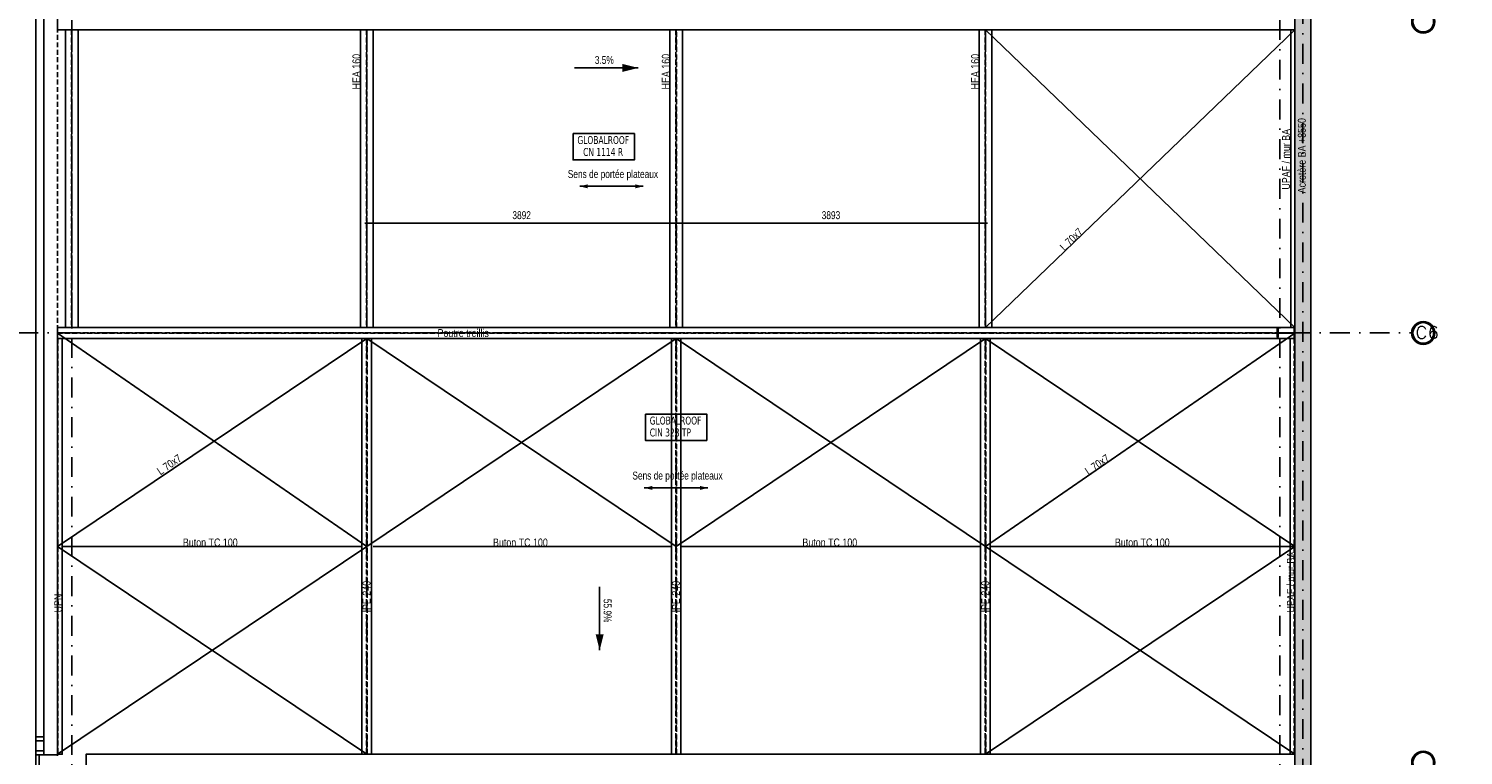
# Model space of a CAD drawing. Extents: x 293186 to 369035, y -341273 to -122059.
# Tile 57 of 64: x 325260 to 343311, y -162409 to -153260. Entities that reach past the tile are written whole.
import ezdxf

# ---------------------------------------------------------------- set-up
doc = ezdxf.new("R2010")
doc.units = 0
doc.header["$LTSCALE"] = 50
for name, pattern in [('CADWORK_21', [0]), ('DASHDOT', [10, 5, -2.5, 0, -2.5]), ('HIDDEN', [1.875, 1.25, -0.625])]:
    doc.linetypes.add(name, pattern=pattern)
doc.layers.get('0').update_dxf_attribs({"color": 1, "linetype": 'CONTINUOUS'})
doc.layers.add('ECHELLE_1_50', color=7, linetype='CONTINUOUS')
doc.styles.add('ARIAL', font='txt')
doc.styles.add('CADWORK5', font='ROMAND', dxfattribs={"width": 0.8})
doc.styles.add('TAHOMA', font='txt')

# ---------------------------------------------------------------- blocks, each defined once
blk = doc.blocks.new('CDWK_EXTR_2')
at = {"color": 0}
blk.add_solid([(0, 0), (2, 0.5), (2, -0.5)], dxfattribs=at)
blk = doc.blocks.new('*D210')
at = {"layer": 'ECHELLE_1_50'}
h = blk.add_hatch(color=150, dxfattribs=at)
edge = h.paths.add_edge_path()
edge.add_arc((333406, -155708), 6.25, 0, 360)
h = blk.add_hatch(color=150, dxfattribs=at)
edge = h.paths.add_edge_path()
edge.add_arc((337298, -155708), 6.25, 0, 360)
at = {"layer": 'ECHELLE_1_50', "color": 150}
for p, q in [((333381, -155708), (337323, -155708)), ((333406, -155683), (333406, -155783)), ((337298, -155683), (337298, -155783))]:
    blk.add_line(p, q, dxfattribs=at)
at = {"layer": 'ECHELLE_1_50', "color": 26, "style": 'ARIAL', "width": 0.75}
blk.add_text('3893', height=100, dxfattribs=at).set_placement((335238, -155658))
blk = doc.blocks.new('*D211')
at = {"layer": 'ECHELLE_1_50'}
h = blk.add_hatch(color=150, dxfattribs=at)
edge = h.paths.add_edge_path()
edge.add_arc((329513, -155708), 6.25, 0, 360)
h = blk.add_hatch(color=150, dxfattribs=at)
edge = h.paths.add_edge_path()
edge.add_arc((333406, -155708), 6.25, 0, 360)
at = {"layer": 'ECHELLE_1_50', "color": 150}
for p, q in [((329488, -155708), (333431, -155708)), ((329513, -155683), (329513, -155783)), ((333406, -155683), (333406, -155783))]:
    blk.add_line(p, q, dxfattribs=at)
at = {"layer": 'ECHELLE_1_50', "color": 26, "style": 'ARIAL', "width": 0.75}
blk.add_text('3892', height=100, dxfattribs=at).set_placement((331346, -155658))

msp = doc.modelspace()

# ---------------------------------------------------------------- hatches: boundary and pattern name
at = {"layer": 'ECHELLE_1_50', "linetype": 'CONTINUOUS'}
h = msp.add_hatch(dxfattribs=at)
h.set_pattern_fill('DOTS1', color=212, scale=23.622048, style=0, pattern_type=2)
h.set_pattern_definition([(0, (0, 0), (150, 17.675), [0, -17.675])])
h.paths.add_polyline_path([(350671, -182676), (350471, -182676), (350471, -134324), (341391, -133545), (341391, -182676), (341191, -182676), (341191, -133327), (350671, -134140)])

# ---------------------------------------------------------------- linework, layer by layer
at = {"layer": 'ECHELLE_1_50', "color": 158, "linetype": 'DASHDOT'}
for p, q in [((325801, -173906), (325801, -132729)), ((341001, -173906), (341001, -132726)), ((341291, -183207), (341291, -132729)), ((323130, -157091), (342662, -157091))]:
    msp.add_line(p, q, dxfattribs=at)
at = {"layer": 'ECHELLE_1_50', "color": 32, "linetype": 'HIDDEN'}
msp.add_line((325621, -146401), (325621, -162401), dxfattribs=at)
at = {"layer": 'ECHELLE_1_50', "color": 2}
for p, q in [((325351, -154401), (325351, -153101)), ((325451, -154401), (325451, -153101)), ((325351, -155701), (325351, -154401)), ((325451, -155701), (325451, -154401)), ((325351, -157001), (325351, -155701)), ((325451, -157001), (325451, -155701)), ((325351, -158301), (325351, -157001)), ((325451, -158301), (325451, -157001)), ((325351, -159601), (325351, -158301)), ((325451, -159601), (325451, -158301)), ((325351, -160901), (325351, -159601)), ((325451, -160901), (325451, -159601)), ((325351, -162176), (325351, -160901)), ((325451, -162176), (325451, -160901)), ((325351, -162176), (325351, -162226)), ((325451, -162176), (325351, -162176)), ((325351, -162226), (325451, -162226)), ((325351, -162351), (325351, -162226)), ((325451, -162226), (325451, -162176)), ((325451, -162351), (325451, -162226)), ((325351, -162351), (325351, -162401)), ((325451, -162351), (325351, -162351)), ((325351, -162401), (325451, -162401)), ((325451, -162401), (325451, -162351))]:
    msp.add_line(p, q, dxfattribs=at)
at = {"layer": 'ECHELLE_1_50', "color": 22, "linetype": 'HIDDEN'}
for p, q in [((325798, -153276), (325798, -157021)), ((325804, -157021), (325804, -153276)), ((329510, -153276), (329510, -157021)), ((329516, -157021), (329516, -153276)), ((333403, -153276), (333403, -157021)), ((333409, -157021), (333409, -153276)), ((337295, -153276), (337295, -157021)), ((337301, -157021), (337301, -153276))]:
    msp.add_line(p, q, dxfattribs=at)
at = {"layer": 'ECHELLE_1_50', "color": 22, "linetype": 'DASHDOT'}
for p, q in [((325801, -153276), (325801, -157021)), ((329513, -153276), (329513, -157021)), ((333406, -153276), (333406, -157021)), ((337298, -153276), (337298, -157021))]:
    msp.add_line(p, q, dxfattribs=at)
at = {"layer": 'ECHELLE_1_50', "color": 10}
for p, q in [((337298, -157021), (341191, -153276)), ((337298, -153276), (341191, -157021)), ((329513, -159779), (325621, -157094)), ((329513, -157161), (325621, -159779)), ((329513, -157161), (333406, -159779)), ((329513, -159779), (333406, -157161)), ((337298, -157161), (333406, -159779)), ((337298, -159779), (333406, -157161)), ((337298, -159779), (341191, -157094)), ((337298, -157161), (341191, -159779)), ((329513, -159779), (325621, -162396)), ((329513, -162396), (325621, -159779)), ((337298, -162396), (341191, -159779)), ((337298, -159779), (341191, -162396))]:
    msp.add_line(p, q, dxfattribs=at)
at = {"layer": 'ECHELLE_1_50', "color": 150, "linetype": 'CONTINUOUS'}
for p, q in [((332129, -153754), (332929, -153754)), ((332193, -155245), (332993, -155245)), ((333006, -159042), (333806, -159042)), ((332444, -160287), (332444, -161087))]:
    msp.add_line(p, q, dxfattribs=at)
at = {"layer": 'ECHELLE_1_50', "color": 5, "linetype": 'HIDDEN'}
for p, q in [((341191, -157089), (325621, -157089)), ((325621, -157094), (341191, -157094))]:
    msp.add_line(p, q, dxfattribs=at)
at = {"layer": 'ECHELLE_1_50', "color": 5, "linetype": 'DASHDOT'}
msp.add_line((325621, -157091), (341191, -157091), dxfattribs=at)
at = {"layer": 'ECHELLE_1_50', "color": 146, "linetype": 'HIDDEN'}
for p, q in [((325628, -157161), (325628, -162396)), ((329510, -157161), (329510, -162396)), ((329517, -162396), (329517, -157161)), ((333403, -157161), (333403, -162396)), ((333409, -162396), (333409, -157161)), ((337295, -157161), (337295, -162396)), ((337302, -162396), (337302, -157161)), ((341184, -157161), (341184, -162396))]:
    msp.add_line(p, q, dxfattribs=at)
at = {"layer": 'ECHELLE_1_50', "color": 146, "linetype": 'DASHDOT'}
for p, q in [((329513, -157161), (329513, -162396)), ((333406, -157161), (333406, -162396)), ((337298, -157161), (337298, -162396))]:
    msp.add_line(p, q, dxfattribs=at)
at = {"layer": 'ECHELLE_1_50', "color": 136, "linetype": 'CADWORK_21'}
for p, q in [((325681, -159779), (329453, -159779)), ((329593, -159779), (333346, -159779)), ((333466, -159779), (337238, -159779)), ((337358, -159779), (341191, -159779))]:
    msp.add_line(p, q, dxfattribs=at)
at = {"layer": 'ECHELLE_1_50', "color": 32}
for p, q in [((325621, -162401), (325351, -162401)), ((325351, -173446), (325351, -162401)), ((325391, -162401), (325391, -163050))]:
    msp.add_line(p, q, dxfattribs=at)
at = {"layer": 'ECHELLE_1_50', "color": 3}
msp.add_line((325621, -162416), (325621, -162401), dxfattribs=at)
at = {"layer": 'ECHELLE_1_50', "color": 7, "linetype": 'CONTINUOUS', "elevation": 2540}
msp.add_lwpolyline([(350671, -182676), (350471, -182676), (350471, -134324), (341391, -133545), (341391, -182676), (341191, -182676), (341191, -133327), (350671, -134140)], close=True, dxfattribs=at)
at = {"layer": 'ECHELLE_1_50', "color": 5, "linetype": 'CONTINUOUS'}
for points in [[(325621, -153276), (341191, -153276), (341191, -153066), (325621, -153066), (325621, -153276)], [(325621, -157161), (341191, -157161), (341191, -157021), (325621, -157021), (325621, -157161)], [(325981, -162606), (341191, -162606), (341191, -162396), (325981, -162396), (325981, -162606)]]:
    msp.add_lwpolyline(points, dxfattribs=at)
at = {"layer": 'ECHELLE_1_50', "color": 22, "linetype": 'CONTINUOUS'}
for points in [[(325721, -153276), (325721, -157021), (325881, -157021), (325881, -153276), (325721, -153276)], [(329433, -153276), (329433, -157021), (329593, -157021), (329593, -153276), (329433, -153276)], [(333326, -153276), (333326, -157021), (333486, -157021), (333486, -153276), (333326, -153276)], [(337218, -153276), (337218, -157021), (337378, -157021), (337378, -153276), (337218, -153276)]]:
    msp.add_lwpolyline(points, dxfattribs=at)
at = {"layer": 'ECHELLE_1_50', "color": 32, "linetype": 'CONTINUOUS'}
for points in [[(332110, -154581), (332881, -154581), (332881, -154912), (332110, -154912)], [(333020, -158113), (333791, -158113), (333791, -158444), (333020, -158444)]]:
    msp.add_lwpolyline(points, close=True, dxfattribs=at)
at = {"layer": 'ECHELLE_1_50', "color": 141, "linetype": 'CONTINUOUS'}
for points in [[(341170, -157089), (340992, -157089, -0.414214), (340980, -157077), (340980, -157036), (340971, -157036), (340971, -157061), (340971, -157121), (340971, -157146), (340980, -157146), (340980, -157106, -0.414214), (340992, -157094), (341170, -157094, -0.414214), (341182, -157106), (341182, -157146), (341191, -157146)], [(341191, -157146), (341191, -157036), (341182, -157036), (341182, -157077, -0.414214), (341170, -157089)]]:
    msp.add_lwpolyline(points, format="xyb", dxfattribs=at)
at = {"layer": 'ECHELLE_1_50', "color": 146, "linetype": 'CONTINUOUS'}
for points in [[(325621, -157161), (325621, -162396), (325681, -162396), (325681, -157161), (325621, -157161)], [(329453, -157161), (329453, -162396), (329573, -162396), (329573, -157161), (329453, -157161)], [(333346, -157161), (333346, -162396), (333466, -162396), (333466, -157161), (333346, -157161)], [(337238, -157161), (337238, -162396), (337358, -162396), (337358, -157161), (337238, -157161)], [(341191, -157161), (341191, -162396), (341131, -162396), (341131, -157161), (341191, -157161)]]:
    msp.add_lwpolyline(points, dxfattribs=at)
at = {"layer": 'ECHELLE_1_50', "color": 158, "linetype": 'CONTINUOUS'}
for centre, radius in [((342807, -153171), 145), ((342807, -153171), 130), ((342807, -157091), 145), ((342807, -157091), 130), ((342807, -162501), 145), ((342807, -162501), 130)]:
    msp.add_circle(centre, radius, dxfattribs=at)
at = {"layer": 'ECHELLE_1_50', "color": 22, "linetype": 'CONTINUOUS'}
msp.add_3dface([(341191, -153276, 2540), (341141, -153276, 2540), (341141, -157021, 2540), (341191, -157021, 2540)], dxfattribs=at)

# ---------------------------------------------------------------- block references
at = {"layer": 'ECHELLE_1_50', "color": 150, "linetype": 'CONTINUOUS'}
for p, xscale, yscale, zscale, rotation in [((332929, -153754), 100, 100, 100, 180), ((332993, -155245), 50, 50, 50, 180), ((333806, -159042), 50, 50, 50, 180), ((332444, -161087), 100, 100, 100, 90)]:
    msp.add_blockref('CDWK_EXTR_2', p, dxfattribs=dict(at, xscale=xscale, yscale=yscale, zscale=zscale, rotation=rotation))
at = {"layer": 'ECHELLE_1_50', "color": 150, "linetype": 'CONTINUOUS', "xscale": 50, "yscale": 50, "zscale": 50}
for p in [(332193, -155245), (333006, -159042)]:
    msp.add_blockref('CDWK_EXTR_2', p, dxfattribs=at)
at = {"layer": 'ECHELLE_1_50', "color": 0}
for name in ['*D211', '*D210']:
    msp.add_blockref(name, (0, 0), dxfattribs=at)

# ---------------------------------------------------------------- texts
at = {"layer": 'ECHELLE_1_50', "color": 7, "style": 'ARIAL', "width": 0.8}
for s, rotation, p in [('HEA 160', 90, (329433, -154025)), ('HEA 160', 90, (333326, -154025)), ('HEA 160', 90, (337218, -154025)), ('Acrotère BA +8550', 90, (341329, -155333)), ('UPAF / mur BA', 90, (341130, -155286)), ('L 70x7', 43.8924, (338293, -156065)), ('L 70x7', 34.5938, (326918, -158885)), ('L 70x7', 34.5938, (338595, -158885)), ('UPAF / mur BA', 90, (341191, -160610)), ('IPE 240', 90, (329561, -160610)), ('IPE 240', 90, (333454, -160610)), ('IPE 240', 90, (337346, -160610)), ('UPN', 90, (325681, -160610))]:
    msp.add_text(s, height=100, rotation=rotation, dxfattribs=at).set_placement(p)
at = {"layer": 'ECHELLE_1_50', "color": 26, "style": 'ARIAL', "width": 0.75}
for s, p in [('3.5%', (332383, -153704)), ('Sens de portée plateaux', (332043, -155140)), ('Sens de portée plateaux', (332856, -158937))]:
    msp.add_text(s, height=100, dxfattribs=at).set_placement(p)
at = {"layer": 'ECHELLE_1_50', "color": 32, "style": 'TAHOMA', "width": 0.8}
for s, p in [('GLOBALROOF', (332164, -154712)), ('CN 1114 R', (332236, -154862)), ('GLOBALROOF', (333074, -158244)), ('CIN 328 TP', (333074, -158394))]:
    msp.add_text(s, height=100, dxfattribs=at).set_placement(p)
at = {"layer": 'ECHELLE_1_50', "color": 7, "style": 'ARIAL', "width": 0.8}
for s, p in [('Poutre treillis', (330404, -157142)), ('Buton TC 100', (327200, -159779)), ('Buton TC 100', (331102, -159779)), ('Buton TC 100', (334995, -159779)), ('Buton TC 100', (338927, -159779))]:
    msp.add_text(s, height=100, dxfattribs=at).set_placement(p)
at = {"layer": 'ECHELLE_1_50', "color": 96, "style": 'CADWORK5', "width": 1.125}
msp.add_text('C6', height=150, dxfattribs=at).set_placement((342709, -157161))
at = {"layer": 'ECHELLE_1_50', "color": 26, "style": 'ARIAL', "width": 0.75}
msp.add_text('55.9%', height=100, rotation=270, dxfattribs=at).set_placement((332494, -160439))

doc.saveas('drawing.dxf')
